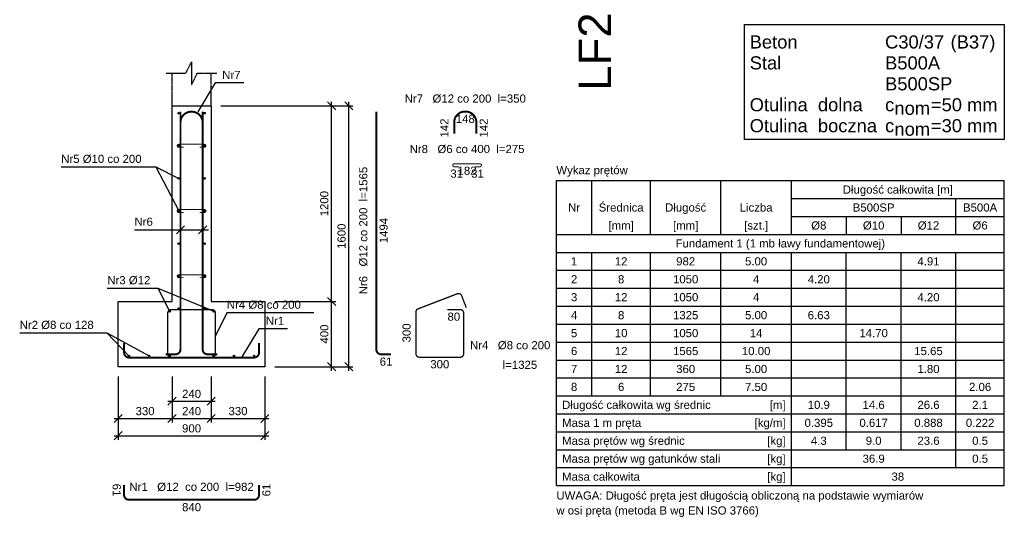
# Model space of a CAD drawing. Header units: millimetres. Extents: x -175722 to -110961, y 52375 to 104640.
# Tile 61 of 146: x -175248 to -169207, y 83811 to 86864. Entities that reach past the tile are written whole.
import ezdxf
from ezdxf.enums import TextEntityAlignment as Align

# ---------------------------------------------------------------- set-up
doc = ezdxf.new("R2010")
doc.units = ezdxf.units.MM
doc.linetypes.add('DASHED', pattern=[0.75, 0.5, -0.25])
for name, color, linetype in [('AS_Balustrady', 53, 'Continuous'), ('SPECBUD_Cienkie', 9, 'Continuous'), ('SPECBUD_Grube', 7, 'Continuous'), ('SPECBUD_Niewidoczne', 4, 'DASHED'), ('SPECBUD_Opisy', 6, 'Continuous'), ('SPECBUD_Pręty zbrojeniowe', 1, 'Continuous'), ('SPECBUD_Wymiary', 9, 'Continuous')]:
    doc.layers.add(name, color=color, linetype=linetype)
doc.styles.add('Arial', font='arial.ttf', dxfattribs={"height": 90})
doc.styles.add('SPECBUD_TXT', font='arial.ttf')
doc.dimstyles.new('SPECBUD_mm_20', dxfattribs={"dimscale": 20, "dimtxt": 2.5, "dimasz": 2.5, "dimexe": 1.25, "dimexo": 3, "dimgap": 1, "dimtad": 1, "dimdec": 0, "dimzin": 0, "dimtxsty": 'SPECBUD_TXT', "dimblk": 'OBLIQUE', "dimblk1": 'OBLIQUE', "dimblk2": 'OBLIQUE', "dimcen": 1, "dimclrt": 7, "dimadec": 0, "dimazin": 0, "dimtfac": 1, "dimtdec": 4, "dimtofl": 0, "dimtmove": 0, "dimatfit": 3, "dimfxl": 0, "dimtolj": 1, "dimtzin": 0, "dimarcsym": 0})

# ---------------------------------------------------------------- blocks, each defined once
blk = doc.blocks.new('_Oblique')
at = {"color": 0, "linetype": 'ByBlock', "lineweight": -2}
blk.add_line((-0.5, -0.5), (0.5, 0.5), dxfattribs=at)
blk = doc.blocks.new('*D421')
at = {"color": 0, "lineweight": -2, "transparency": 16777216}
for p, q in [((1948.97, -2123.67), (1948.97, -1673.67)), ((1599.76, -1698.67), (1973.97, -1698.67)), ((1599.76, -2098.67), (1973.97, -2098.67)), ((1947.72, -2098.67), (1947.72, -2098.67))]:
    blk.add_line(p, q, dxfattribs=at)
at = {"layer": 'Defpoints', "color": 0, "transparency": 16777216}
for p in [(1539.76, -1698.67), (1539.76, -2098.67)]:
    blk.add_point(p, dxfattribs=at)
at = {"transparency": 16777216, "xscale": 50, "yscale": 50}
for p, rotation in [((1948.97, -1698.67), 90), ((1948.97, -2098.67), 270)]:
    blk.add_blockref('_Oblique', p, dxfattribs=dict(at, rotation=rotation))
at = {"color": 7, "transparency": 16777216, "style": 'SPECBUD_TXT'}
blk.add_text('400', height=50, rotation=90, dxfattribs=at).set_placement((1928.97, -1898.67), align=Align.CENTER)
blk = doc.blocks.new('*D422')
at = {"color": 0, "lineweight": -2, "transparency": 16777216}
for p, q in [((1948.97, -1723.67), (1948.97, -473.67)), ((1269.76, -498.67), (1973.97, -498.67)), ((1599.76, -1698.67), (1973.97, -1698.67)), ((1947.72, -1698.67), (1947.72, -1698.67))]:
    blk.add_line(p, q, dxfattribs=at)
at = {"layer": 'Defpoints', "color": 0, "transparency": 16777216}
for p in [(1209.76, -498.67), (1539.76, -1698.67)]:
    blk.add_point(p, dxfattribs=at)
at = {"transparency": 16777216, "xscale": 50, "yscale": 50}
for p, rotation in [((1948.97, -498.67), 90), ((1948.97, -1698.67), 270)]:
    blk.add_blockref('_Oblique', p, dxfattribs=dict(at, rotation=rotation))
at = {"color": 7, "transparency": 16777216, "style": 'SPECBUD_TXT'}
blk.add_text('1200', height=50, rotation=90, dxfattribs=at).set_placement((1928.97, -1098.67), align=Align.CENTER)
blk = doc.blocks.new('*D423')
at = {"color": 0, "lineweight": -2, "transparency": 16777216}
for p, q in [((2054.8, -2123.67), (2054.8, -473.67)), ((1269.76, -498.67), (2079.8, -498.67)), ((1599.76, -2098.67), (2079.8, -2098.67)), ((2053.55, -2098.67), (2053.55, -2098.67))]:
    blk.add_line(p, q, dxfattribs=at)
at = {"layer": 'Defpoints', "color": 0, "transparency": 16777216}
for p in [(1209.76, -498.67), (1539.76, -2098.67)]:
    blk.add_point(p, dxfattribs=at)
at = {"transparency": 16777216, "xscale": 50, "yscale": 50}
for p, rotation in [((2054.8, -498.67), 90), ((2054.8, -2098.67), 270)]:
    blk.add_blockref('_Oblique', p, dxfattribs=dict(at, rotation=rotation))
at = {"color": 7, "transparency": 16777216, "style": 'SPECBUD_TXT'}
blk.add_text('1600', height=50, rotation=90, dxfattribs=at).set_placement((2034.8, -1298.67), align=Align.CENTER)
blk = doc.blocks.new('*D424')
at = {"color": 0, "lineweight": -2, "transparency": 16777216}
for p, q in [((969.76, -2158.67), (969.76, -2335.33)), ((1209.76, -2158.67), (1209.76, -2335.33)), ((944.76, -2310.33), (1234.76, -2310.33)), ((969.76, -2309.08), (969.76, -2309.08))]:
    blk.add_line(p, q, dxfattribs=at)
at = {"layer": 'Defpoints', "color": 0, "transparency": 16777216}
for p in [(969.76, -2098.67), (1209.76, -2098.67)]:
    blk.add_point(p, dxfattribs=at)
at = {"transparency": 16777216, "xscale": 50, "yscale": 50, "rotation": 180}
blk.add_blockref('_Oblique', (969.76, -2310.33), dxfattribs=at)
at = {"transparency": 16777216, "xscale": 50, "yscale": 50}
blk.add_blockref('_Oblique', (1209.76, -2310.33), dxfattribs=at)
at = {"color": 7, "transparency": 16777216, "style": 'SPECBUD_TXT'}
blk.add_text('240', height=50, dxfattribs=at).set_placement((1089.76, -2290.33), align=Align.CENTER)
blk = doc.blocks.new('*D425')
at = {"color": 0, "lineweight": -2, "transparency": 16777216}
for p, q in [((639.76, -2158.67), (639.76, -2441.16)), ((969.76, -2158.67), (969.76, -2441.16)), ((614.76, -2416.16), (994.76, -2416.16)), ((639.76, -2414.91), (639.76, -2414.91))]:
    blk.add_line(p, q, dxfattribs=at)
at = {"layer": 'Defpoints', "color": 0, "transparency": 16777216}
for p in [(639.76, -2098.67), (969.76, -2098.67)]:
    blk.add_point(p, dxfattribs=at)
at = {"transparency": 16777216, "xscale": 50, "yscale": 50, "rotation": 180}
blk.add_blockref('_Oblique', (639.76, -2416.16), dxfattribs=at)
at = {"transparency": 16777216, "xscale": 50, "yscale": 50}
blk.add_blockref('_Oblique', (969.76, -2416.16), dxfattribs=at)
at = {"color": 7, "transparency": 16777216, "style": 'SPECBUD_TXT'}
blk.add_text('330', height=50, dxfattribs=at).set_placement((804.76, -2396.16), align=Align.CENTER)
blk = doc.blocks.new('*D426')
at = {"color": 0, "lineweight": -2, "transparency": 16777216}
for p, q in [((969.76, -2158.67), (969.76, -2441.16)), ((1209.76, -2158.67), (1209.76, -2441.16)), ((944.76, -2416.16), (1234.76, -2416.16)), ((969.76, -2414.91), (969.76, -2414.91))]:
    blk.add_line(p, q, dxfattribs=at)
at = {"layer": 'Defpoints', "color": 0, "transparency": 16777216}
for p in [(969.76, -2098.67), (1209.76, -2098.67)]:
    blk.add_point(p, dxfattribs=at)
at = {"transparency": 16777216, "xscale": 50, "yscale": 50, "rotation": 180}
blk.add_blockref('_Oblique', (969.76, -2416.16), dxfattribs=at)
at = {"transparency": 16777216, "xscale": 50, "yscale": 50}
blk.add_blockref('_Oblique', (1209.76, -2416.16), dxfattribs=at)
at = {"color": 7, "transparency": 16777216, "style": 'SPECBUD_TXT'}
blk.add_text('240', height=50, dxfattribs=at).set_placement((1089.76, -2396.16), align=Align.CENTER)
blk = doc.blocks.new('*D427')
at = {"color": 0, "lineweight": -2, "transparency": 16777216}
for p, q in [((1209.76, -2158.67), (1209.76, -2441.16)), ((1539.76, -2158.67), (1539.76, -2441.16)), ((1184.76, -2416.16), (1564.76, -2416.16)), ((1209.76, -2414.91), (1209.76, -2414.91))]:
    blk.add_line(p, q, dxfattribs=at)
at = {"layer": 'Defpoints', "color": 0, "transparency": 16777216}
for p in [(1209.76, -2098.67), (1539.76, -2098.67)]:
    blk.add_point(p, dxfattribs=at)
at = {"transparency": 16777216, "xscale": 50, "yscale": 50, "rotation": 180}
blk.add_blockref('_Oblique', (1209.76, -2416.16), dxfattribs=at)
at = {"transparency": 16777216, "xscale": 50, "yscale": 50}
blk.add_blockref('_Oblique', (1539.76, -2416.16), dxfattribs=at)
at = {"color": 7, "transparency": 16777216, "style": 'SPECBUD_TXT'}
blk.add_text('330', height=50, dxfattribs=at).set_placement((1374.76, -2396.16), align=Align.CENTER)
blk = doc.blocks.new('*D428')
at = {"color": 0, "lineweight": -2, "transparency": 16777216}
for p, q in [((639.76, -2158.67), (639.76, -2546.99)), ((1539.76, -2158.67), (1539.76, -2546.99)), ((614.76, -2521.99), (1564.76, -2521.99)), ((639.76, -2520.74), (639.76, -2520.74))]:
    blk.add_line(p, q, dxfattribs=at)
at = {"layer": 'Defpoints', "color": 0, "transparency": 16777216}
for p in [(639.76, -2098.67), (1539.76, -2098.67)]:
    blk.add_point(p, dxfattribs=at)
at = {"transparency": 16777216, "xscale": 50, "yscale": 50, "rotation": 180}
blk.add_blockref('_Oblique', (639.76, -2521.99), dxfattribs=at)
at = {"transparency": 16777216, "xscale": 50, "yscale": 50}
blk.add_blockref('_Oblique', (1539.76, -2521.99), dxfattribs=at)
at = {"color": 7, "transparency": 16777216, "style": 'SPECBUD_TXT'}
blk.add_text('900', height=50, dxfattribs=at).set_placement((1089.76, -2501.99), align=Align.CENTER)
blk = doc.blocks.new('SPECBUD_SRKWITY1_20260225213113')
at = {"layer": 'SPECBUD_Pręty zbrojeniowe', "ltscale": 4}
h = blk.add_hatch(color=256, dxfattribs=at)
edge = h.paths.add_edge_path()
edge.add_arc((1010.76, -543.67), 5, 0, 360)
h = blk.add_hatch(color=256, dxfattribs=at)
edge = h.paths.add_edge_path()
edge.add_arc((1168.76, -543.67), 5, 0, 360)
h = blk.add_hatch(color=256, dxfattribs=at)
edge = h.paths.add_edge_path()
edge.add_arc((1010.76, -743.67), 5, 0, 360)
h = blk.add_hatch(color=256, dxfattribs=at)
edge = h.paths.add_edge_path()
edge.add_arc((1168.76, -743.67), 5, 0, 360)
h = blk.add_hatch(color=256, dxfattribs=at)
edge = h.paths.add_edge_path()
edge.add_arc((1010.76, -943.67), 5, 0, 360)
h = blk.add_hatch(color=256, dxfattribs=at)
edge = h.paths.add_edge_path()
edge.add_arc((1168.76, -943.67), 5, 0, 360)
h = blk.add_hatch(color=256, dxfattribs=at)
edge = h.paths.add_edge_path()
edge.add_arc((1010.76, -1143.67), 5, 0, 360)
h = blk.add_hatch(color=256, dxfattribs=at)
edge = h.paths.add_edge_path()
edge.add_arc((1168.76, -1143.67), 5, 0, 360)
h = blk.add_hatch(color=256, dxfattribs=at)
edge = h.paths.add_edge_path()
edge.add_arc((1010.76, -1343.67), 5, 0, 360)
h = blk.add_hatch(color=256, dxfattribs=at)
edge = h.paths.add_edge_path()
edge.add_arc((1168.76, -1343.67), 5, 0, 360)
h = blk.add_hatch(color=256, dxfattribs=at)
edge = h.paths.add_edge_path()
edge.add_arc((1010.76, -1543.67), 5, 0, 360)
h = blk.add_hatch(color=256, dxfattribs=at)
edge = h.paths.add_edge_path()
edge.add_arc((1168.76, -1543.67), 5, 0, 360)
h = blk.add_hatch(color=256, dxfattribs=at)
edge = h.paths.add_edge_path()
edge.add_arc((1010.76, -1743.67), 5, 0, 360)
h = blk.add_hatch(color=256, dxfattribs=at)
edge = h.paths.add_edge_path()
edge.add_arc((1168.76, -1743.67), 5, 0, 360)
h = blk.add_hatch(color=256, dxfattribs=at)
edge = h.paths.add_edge_path()
edge.add_arc((953.76, -1758.67), 6, 0, 360)
h = blk.add_hatch(color=256, dxfattribs=at)
edge = h.paths.add_edge_path()
edge.add_arc((1225.76, -1758.67), 6, 0, 360)
h = blk.add_hatch(color=256, dxfattribs=at)
edge = h.paths.add_edge_path()
edge.add_arc((705.76, -2032.67), 4, 0, 360)
h = blk.add_hatch(color=256, dxfattribs=at)
edge = h.paths.add_edge_path()
edge.add_arc((829.76, -2032.67), 4, 0, 360)
h = blk.add_hatch(color=256, dxfattribs=at)
edge = h.paths.add_edge_path()
edge.add_arc((953.76, -2030.67), 6, 0, 360)
h = blk.add_hatch(color=256, dxfattribs=at)
edge = h.paths.add_edge_path()
edge.add_arc((1225.76, -2030.67), 6, 0, 360)
h = blk.add_hatch(color=256, dxfattribs=at)
edge = h.paths.add_edge_path()
edge.add_arc((1349.76, -2032.67), 4, 0, 360)
h = blk.add_hatch(color=256, dxfattribs=at)
edge = h.paths.add_edge_path()
edge.add_arc((1473.76, -2032.67), 4, 0, 360)
at = {"layer": 'SPECBUD_Cienkie', "linetype": 'Continuous', "ltscale": 4}
for p, q in [((3545.8, -1287.33), (3545.8, -957.15)), ((3905.11, -1287.33), (3905.11, -957.15)), ((4337.42, -1287.33), (4337.42, -957.15)), ((4769.73, -1287.33), (4769.73, -957.15)), ((4769.73, -1067.21), (6076.17, -1067.21)), ((5779.35, -1287.33), (5779.35, -1067.21)), ((4769.73, -1177.27), (6076.17, -1177.27)), ((5106.27, -1177.27), (5106.27, -1287.33)), ((5442.81, -1177.27), (5442.81, -1287.33)), ((3327.88, -1397.39), (6076.17, -1397.39)), ((3545.8, -2277.87), (3545.8, -1397.39)), ((3905.11, -2277.87), (3905.11, -1397.39)), ((4337.42, -2277.87), (4337.42, -1397.39)), ((4769.73, -2828.17), (4769.73, -1397.39)), ((5106.27, -2608.05), (5106.27, -1397.39)), ((5442.81, -2608.05), (5442.81, -1397.39)), ((5779.35, -2718.11), (5779.35, -1397.39)), ((3327.88, -1507.45), (6076.17, -1507.45)), ((3327.88, -1617.51), (6076.17, -1617.51)), ((3327.88, -1727.57), (6076.17, -1727.57)), ((3327.88, -1837.63), (6076.17, -1837.63)), ((3327.88, -1947.69), (6076.17, -1947.69)), ((3327.88, -2057.75), (6076.17, -2057.75)), ((3327.88, -2167.81), (6076.17, -2167.81)), ((3327.88, -2387.93), (6076.17, -2387.93)), ((3327.88, -2497.99), (6076.17, -2497.99)), ((3327.88, -2608.05), (6076.17, -2608.05)), ((3327.88, -2718.11), (6076.17, -2718.11))]:
    blk.add_line(p, q, dxfattribs=at)
at = {"layer": 'SPECBUD_Grube', "linetype": 'Continuous', "ltscale": 4}
for p, q in [((3327.88, -957.15), (6076.17, -957.15)), ((3327.88, -2828.17), (3327.88, -957.15)), ((6076.17, -2828.17), (6076.17, -957.15)), ((3327.88, -1287.33), (6076.17, -1287.33)), ((3327.88, -2277.87), (6076.17, -2277.87)), ((3327.88, -2828.17), (6076.17, -2828.17))]:
    blk.add_line(p, q, dxfattribs=at)
blk.add_lwpolyline([(4482.03, 0), (6076.17, 0), (6076.17, -705.98), (4482.03, -705.98)], close=True, dxfattribs=at)
blk.add_lwpolyline([(639.76, -2098.67), (639.76, -1698.67), (969.76, -1698.67), (969.76, -498.67), (1209.76, -498.67), (1209.76, -1698.67), (1539.76, -1698.67), (1539.76, -2098.67), (639.76, -2098.67)], dxfattribs=at)
at = {"layer": 'SPECBUD_Niewidoczne', "linetype": 'DASHED', "ltscale": 4}
for p, q in [((969.76, -498.67), (969.76, -298.67)), ((1209.76, -498.67), (1209.76, -298.67))]:
    blk.add_line(p, q, dxfattribs=at)
blk.add_lwpolyline([(934.48, -298.67), (1054.48, -298.67), (1089.76, -228.12), (1089.76, -369.22), (1125.04, -298.67), (1245.04, -298.67)], dxfattribs=at)
at = {"layer": 'SPECBUD_Opisy', "linetype": 'Continuous', "ltscale": 4}
for p, q in [((997.07, -1283.36), (1046.45, -1233.98)), ((1133.07, -1283.36), (1182.45, -1233.98))]:
    blk.add_line(p, q, dxfattribs=at)
for points in [[(1409.97, -358.29), (1233.59, -358.29), (1127.76, -534.67)], [(290.06, -873.12), (869.65, -873.12), (1010.76, -943.67)], [(290.06, -873.12), (869.65, -873.12), (1010.76, -1143.67)], [(739.55, -1258.67), (915.93, -1258.67), (1193.04, -1258.67)], [(572.93, -1617.56), (883.21, -1617.56), (953.76, -1758.67)], [(572.93, -1617.56), (883.21, -1617.56), (1225.76, -1758.67)], [(1840.24, -1767.56), (1306.31, -1767.56), (1235.76, -1908.67)], [(1677.97, -1866.29), (1501.59, -1866.29), (1395.76, -2042.67)], [(35.28, -1891.56), (569.21, -1891.56), (705.76, -2032.67)], [(35.28, -1891.56), (569.21, -1891.56), (829.76, -2032.67)]]:
    blk.add_lwpolyline(points, dxfattribs=at)
at = {"layer": 'SPECBUD_Pręty zbrojeniowe', "linetype": 'Continuous', "ltscale": 4}
for points, const_width in [([(1021.76, -534.67), (1021.76, -534.67), (1021.76, -534.67), (1021.76, -534.67), (1021.76, -534.67), (1021.76, -534.67), (1021.76, -1992.67, -0.4142136), (991.76, -2022.67), (931.76, -2022.67)], 12), ([(1157.76, -670.67), (1157.76, -670.67), (1157.76, -670.67), (1157.76, -670.67), (1157.76, -670.67), (1157.76, -670.67), (1157.76, -600.67, 0.4142136), (1091.76, -534.67), (1087.76, -534.67, 0.4142136), (1021.76, -600.67), (1021.76, -670.67), (1021.76, -670.67), (1021.76, -670.67), (1021.76, -670.67), (1021.76, -670.67), (1021.76, -670.67)], 12), ([(1157.76, -534.67), (1157.76, -534.67), (1157.76, -534.67), (1157.76, -534.67), (1157.76, -534.67), (1157.76, -534.67), (1157.76, -1992.67, 0.4142136), (1187.76, -2022.67), (1247.76, -2022.67)], 12), ([(2223.08, -534.67), (2223.08, -534.67), (2223.08, -534.67), (2223.08, -534.67), (2223.08, -534.67), (2223.08, -534.67), (2223.08, -1992.67, 0.4142136), (2253.08, -2022.67), (2313.08, -2022.67)], 12), ([(2837.09, -669.67), (2837.09, -669.67), (2837.09, -669.67), (2837.09, -669.67), (2837.09, -669.67), (2837.09, -669.67), (2837.09, -599.67, 0.4142136), (2771.09, -533.67), (2767.09, -533.67, 0.4142136), (2701.09, -599.67), (2701.09, -669.67), (2701.09, -669.67), (2701.09, -669.67), (2701.09, -669.67), (2701.09, -669.67), (2701.09, -669.67)], 12), ([(1040.76, -752.67), (1010.76, -752.67, -1), (1010.76, -734.67), (1168.76, -734.67, -1), (1168.76, -752.67), (1138.76, -752.67)], 6), ([(2731.09, -872.33), (2701.09, -872.33, -1), (2701.09, -854.33), (2859.09, -854.33, -1), (2859.09, -872.33), (2829.09, -872.33)], 6), ([(1040.76, -1152.67), (1010.76, -1152.67, -1), (1010.76, -1134.67), (1168.76, -1134.67, -1), (1168.76, -1152.67), (1138.76, -1152.67)], 6), ([(1040.76, -1552.67), (1010.76, -1552.67, -1), (1010.76, -1534.67), (1168.76, -1534.67, -1), (1168.76, -1552.67), (1138.76, -1552.67)], 6), ([(2658.8, -1748.67), (2738.8, -1748.67, -0.4142136), (2758.8, -1768.67), (2758.8, -2020.67, -0.4142136), (2738.8, -2040.67), (2486.8, -2040.67, -0.4142136), (2466.8, -2020.67), (2466.8, -1762.41, -0.3105079), (2479.63, -1743.74), (2720.73, -1651.19, -0.4142036), (2746.57, -1662.69), (2775.24, -1737.38)], 8), ([(1135.76, -1748.67), (1215.76, -1748.67, -0.4142136), (1235.76, -1768.67), (1235.76, -2020.67, -0.4142136), (1215.76, -2040.67), (963.76, -2040.67, -0.4142136), (943.76, -2020.67), (943.76, -1768.67, -0.4142136), (963.76, -1748.67), (1215.76, -1748.67, -0.4142136), (1235.76, -1768.67), (1235.76, -1848.67)], 8), ([(675.76, -1952.67), (675.76, -2012.67, 0.4142136), (705.76, -2042.67), (1473.76, -2042.67, 0.4142136), (1503.76, -2012.67), (1503.76, -1952.67)], 12), ([(675.76, -2825.37), (675.76, -2885.37, 0.4142136), (705.76, -2915.37), (1473.76, -2915.37, 0.4142136), (1503.76, -2885.37), (1503.76, -2825.37)], 12)]:
    blk.add_lwpolyline(points, format="xyb", dxfattribs=dict(at, const_width=const_width))
for centre, radius in [((1010.76, -543.67), 5), ((1168.76, -543.67), 5), ((1010.76, -743.67), 5), ((1168.76, -743.67), 5), ((1010.76, -943.67), 5), ((1168.76, -943.67), 5), ((1010.76, -1143.67), 5), ((1168.76, -1143.67), 5), ((1010.76, -1343.67), 5), ((1168.76, -1343.67), 5), ((1010.76, -1543.67), 5), ((1168.76, -1543.67), 5), ((1010.76, -1743.67), 5), ((1168.76, -1743.67), 5), ((953.76, -1758.67), 6), ((1225.76, -1758.67), 6), ((705.76, -2032.67), 4), ((829.76, -2032.67), 4), ((953.76, -2030.67), 6), ((1225.76, -2030.67), 6), ((1349.76, -2032.67), 4), ((1473.76, -2032.67), 4)]:
    blk.add_circle(centre, radius, dxfattribs=at)
at = {"layer": 'SPECBUD_Opisy', "color": 7, "ltscale": 0.2, "style": 'SPECBUD_TXT'}
for s, height, p in [('C30/37', 80.465, (5344.69, -146.89)), (' (B37)', 80.465, (5715.37, -146.89)), ('Beton', 80.465, (4513.97, -146.89)), ('Stal', 80.465, (4513.97, -275.31)), ('B500A', 80.465, (5344.69, -275.31)), ('B500SP', 80.465, (5344.69, -403.73)), ('Otulina  dolna', 80.465, (4513.97, -532.15)), ('c', 80.47, (5344.69, -532.15)), ('=50 mm', 80.465, (5625.8, -532.15)), ('nom', 80.465, (5402.18, -553.55)), ('Otulina  boczna', 80.465, (4513.97, -660.57)), ('c', 80.47, (5344.69, -660.57)), ('=30 mm', 80.465, (5625.8, -660.57)), ('nom', 80.465, (5402.18, -681.97))]:
    blk.add_text(s, height=height, dxfattribs=at).set_placement(p)
at = {"layer": 'SPECBUD_Opisy', "color": 7, "ltscale": 4, "style": 'SPECBUD_TXT'}
for s, p in [('Nr7', (1277.68, -283.97)), ('Nr5 Ø10 co 200', (290.06, -798.8)), ('Nr6', (739.55, -1184.35)), ('Nr3 Ø12', (572.93, -1543.24)), ('Nr4 Ø8 co 200', (1306.31, -1693.24)), ('Nr1', (1545.68, -1791.97)), ('Nr2 Ø8 co 128', (35.28, -1817.24)), ('Nr4   Ø8 co 200', (2798.08, -1941.89)), ('l=1325', (2998.8, -2062.07)), ('UWAGA: Długość pręta jest długością obliczoną na podstawie wymiarów ', (3327.88, -2863.91)), ('w osi pręta (metoda B wg EN ISO 3766)', (3327.88, -2955.63))]:
    blk.add_text(s, height=50, dxfattribs=at).set_placement(p, align=Align.TOP_LEFT)
for s, p in [('Nr7   Ø12 co 200  l=350', (2769.09, -428.89)), ('148', (2769.09, -553.78)), ('Nr8   Ø6 co 400  l=275', (2780.09, -738.44)), ('31', (2716.09, -889.44)), ('182', (2780.09, -871.44)), ('31', (2844.09, -889.44)), ('80', (2698.8, -1766.78)), ('61', (2283.08, -2042.78)), ('300', (2612.8, -2058.78)), ('Nr1   Ø12  co 200  l=982', (1089.76, -2810.59)), ('840', (1089.76, -2935.48))]:
    blk.add_text(s, height=50, dxfattribs=at).set_placement(p, align=Align.TOP_CENTER)
for s, p in [('142', (2680.98, -634.67)), ('300', (2448.69, -1891.54))]:
    blk.add_text(s, height=50, rotation=90, dxfattribs=at).set_placement(p, align=Align.BOTTOM_CENTER)
for s, rotation, p in [('142', 90, (2857.2, -634.67)), ('Nr6   Ø12 co 200  l=1565', 90, (2118.3, -1263.67)), ('1494', 90, (2243.19, -1263.67)), ('61', -90, (655.65, -2855.37)), ('61', 90, (1523.87, -2855.37))]:
    blk.add_text(s, height=50, rotation=rotation, dxfattribs=at).set_placement(p, align=Align.TOP_CENTER)
for s, p in [('Wykaz prętów', (3327.88, -892.95)), ('Długość całkowita wg średnic', (3363.16, -2332.9)), ('Masa 1 m pręta', (3363.16, -2442.96)), ('Masa prętów wg średnic', (3363.16, -2553.02)), ('Masa prętów wg gatunków stali', (3363.16, -2663.08)), ('Masa całkowita', (3363.16, -2773.14))]:
    blk.add_text(s, height=50, dxfattribs=at).set_placement(p, align=Align.MIDDLE_LEFT)
for s, p in [('Długość całkowita [m]', (5422.95, -1012.18)), ('Średnica', (3725.45, -1122.24)), ('Długość', (4121.26, -1122.24)), ('Nr', (3436.84, -1122.24)), ('Liczba', (4553.57, -1122.24)), ('B500SP', (5274.54, -1122.24)), ('B500A', (5927.76, -1122.24)), ('[mm]', (3725.45, -1232.3)), ('[mm]', (4121.26, -1232.3)), ('[szt.]', (4553.57, -1232.3)), ('Ø8', (4938, -1232.3)), ('Ø10', (5274.54, -1232.3)), ('Ø12', (5611.08, -1232.3)), ('Ø6', (5927.76, -1232.3)), ('Fundament 1 (1 mb ławy fundamentowej)', (4702.02, -1342.36)), ('1', (3436.84, -1452.42)), ('12', (3725.45, -1452.42)), ('982', (4121.26, -1452.42)), ('5.00', (4553.57, -1452.42)), ('4.91', (5611.08, -1452.42)), ('2', (3436.84, -1562.48)), ('8', (3725.45, -1562.48)), ('1050', (4121.26, -1562.48)), ('4', (4553.57, -1562.48)), ('4.20', (4938, -1562.48)), ('3', (3436.84, -1672.54)), ('12', (3725.45, -1672.54)), ('1050', (4121.26, -1672.54)), ('4', (4553.57, -1672.54)), ('4.20', (5611.08, -1672.54)), ('4', (3436.84, -1782.6)), ('8', (3725.45, -1782.6)), ('1325', (4121.26, -1782.6)), ('5.00', (4553.57, -1782.6)), ('6.63', (4938, -1782.6)), ('5', (3436.84, -1892.66)), ('10', (3725.45, -1892.66)), ('1050', (4121.26, -1892.66)), ('14', (4553.57, -1892.66)), ('14.70', (5274.54, -1892.66)), ('6', (3436.84, -2002.72)), ('12', (3725.45, -2002.72)), ('1565', (4121.26, -2002.72)), ('10.00', (4553.57, -2002.72)), ('15.65', (5611.08, -2002.72)), ('7', (3436.84, -2112.78)), ('12', (3725.45, -2112.78)), ('360', (4121.26, -2112.78)), ('5.00', (4553.57, -2112.78)), ('1.80', (5611.08, -2112.78)), ('8', (3436.84, -2222.84)), ('6', (3725.45, -2222.84)), ('275', (4121.26, -2222.84)), ('7.50', (4553.57, -2222.84)), ('2.06', (5927.76, -2222.84)), ('10.9', (4938, -2332.9)), ('14.6', (5274.54, -2332.9)), ('26.6', (5611.08, -2332.9)), ('2.1', (5927.76, -2332.9)), ('0.395', (4938, -2442.96)), ('0.617', (5274.54, -2442.96)), ('0.888', (5611.08, -2442.96)), ('0.222', (5927.76, -2442.96)), ('4.3', (4938, -2553.02)), ('9.0', (5274.54, -2553.02)), ('23.6', (5611.08, -2553.02)), ('0.5', (5927.76, -2553.02)), ('36.9', (5274.54, -2663.08)), ('0.5', (5927.76, -2663.08)), ('38', (5422.95, -2773.14))]:
    blk.add_text(s, height=50, dxfattribs=at).set_placement(p, align=Align.MIDDLE_CENTER)
for s, p in [('[m]', (4734.45, -2332.9)), ('[kg/m]', (4734.45, -2442.96)), ('[kg]', (4734.45, -2553.02)), ('[kg]', (4734.45, -2663.08)), ('[kg]', (4734.45, -2773.14))]:
    blk.add_text(s, height=50, dxfattribs=at).set_placement(p, align=Align.MIDDLE_RIGHT)
at = {"layer": 'SPECBUD_Wymiary', "ltscale": 4}
for base, p1, p2, picture, middle in [((1948.97, -498.67), (1539.76, -1698.67), (1209.76, -498.67), '*D422', (1948.97, -1098.67)), ((2054.8, -498.67), (1539.76, -2098.67), (1209.76, -498.67), '*D423', (2054.8, -1298.67)), ((1948.97, -1698.67), (1539.76, -2098.67), (1539.76, -1698.67), '*D421', (1948.97, -1898.67))]:
    dim = blk.add_linear_dim(base=base, p1=p1, p2=p2, angle=90, dimstyle='SPECBUD_mm_20', override={"dimblk1": 'Oblique', "dimblk2": 'Oblique', "dimsah": 1}, dxfattribs=at)
    dim.commit()
    dim.dimension.update_dxf_attribs({"geometry": picture, "text_midpoint": middle})
for base, p1, p2, picture, middle in [((969.76, -2416.16), (639.76, -2098.67), (969.76, -2098.67), '*D425', (804.76, -2416.16)), ((1539.76, -2521.99), (639.76, -2098.67), (1539.76, -2098.67), '*D428', (1089.76, -2521.99)), ((1209.76, -2310.33), (969.76, -2098.67), (1209.76, -2098.67), '*D424', (1089.76, -2310.33)), ((1209.76, -2416.16), (969.76, -2098.67), (1209.76, -2098.67), '*D426', (1089.76, -2416.16)), ((1539.76, -2416.16), (1209.76, -2098.67), (1539.76, -2098.67), '*D427', (1374.76, -2416.16))]:
    dim = blk.add_linear_dim(base=base, p1=p1, p2=p2, dimstyle='SPECBUD_mm_20', override={"dimblk1": 'Oblique', "dimblk2": 'Oblique', "dimsah": 1}, dxfattribs=at)
    dim.commit()
    dim.dimension.update_dxf_attribs({"geometry": picture, "text_midpoint": middle})

msp = doc.modelspace()

# ---------------------------------------------------------------- block references
msp.add_blockref('SPECBUD_SRKWITY1_20260225213113', (-175283.08359, 86833.77388))

# ---------------------------------------------------------------- texts
at = {"layer": 'AS_Balustrady', "linetype": 'Continuous', "ltscale": 0.25, "style": 'Arial'}
msp.add_text('LF2', height=200, rotation=90, dxfattribs=at).set_placement((-171619.18411, 86427.02843))

doc.saveas('drawing.dxf')
